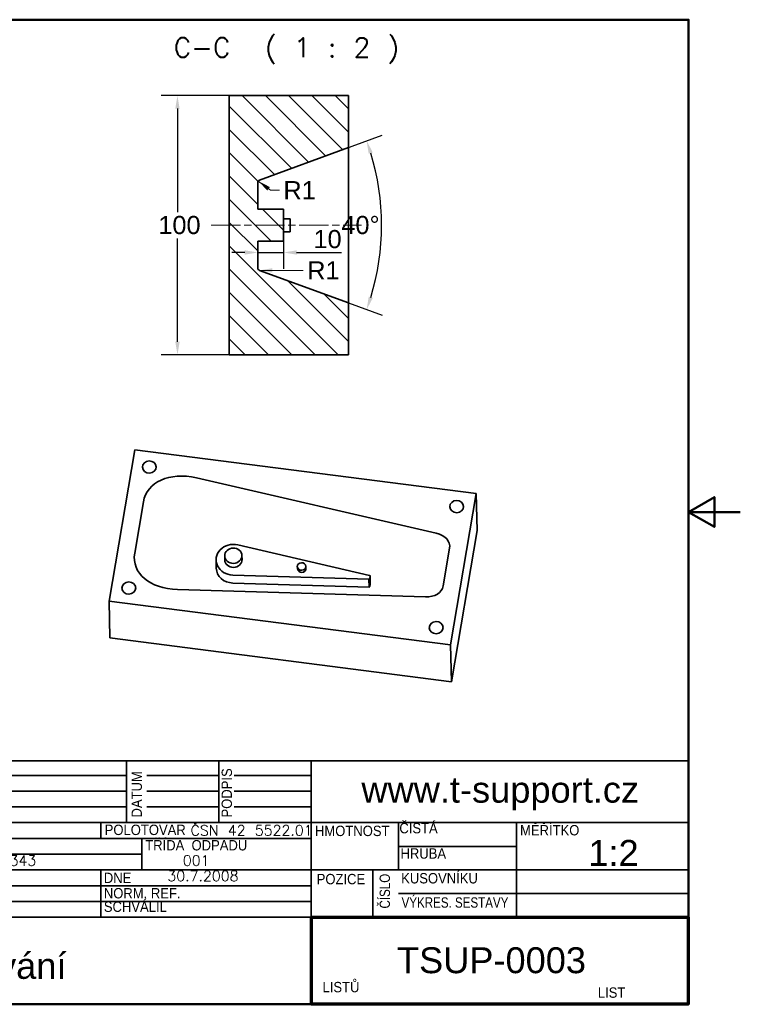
# Model space of a CAD drawing. Header units: millimetres. Extents: x 0 to 594, y 0 to 420.
# Tile 2 of 2: x 316 to 594, y 20 to 400. Entities that reach past the tile are written whole.
import ezdxf
from ezdxf.enums import TextEntityAlignment as Align

# ---------------------------------------------------------------- set-up
doc = ezdxf.new("R2010")
doc.units = ezdxf.units.MM
doc.header["$LTSCALE"] = 2
doc.linetypes.add('CHAIN', pattern=[0.3543, 0.2362, -0.0295, 0.0591, -0.0295])
for name, color, linetype, lineweight in [('_rafování', 1, 'Continuous', 9), ('Geometrie ná_rtu(skolni)', 51, 'Continuous', 35), ('Kóty(skolni)', 110, 'Continuous', 18), ('Osa(skolni)', 6, 'Continuous', 18), ('Ráme_ek_0', 51, 'Continuous', 50), ('Viditelné hrany(skolni)', 7, 'Continuous', 35), ('Zna_ky(skolni)', 4, 'Continuous', 18)]:
    doc.layers.add(name, color=color, linetype=linetype, lineweight=lineweight)
doc.styles.add('Aktuální-BSI', font='ARIAL.TTF')
doc.styles.get("Standard").update_dxf_attribs({"font": 'txt.shx'})
doc.styles.add('STANDARD-Arial', font='ARIAL.TTF')
doc.styles.add('STANDARDBigText', font='txt.shx')
doc.dimstyles.new('VÝCHOZÍ-ISO - Metoda 2b-skolni', dxfattribs={"dimscale": 2, "dimtxt": 3.5, "dimasz": 2.5, "dimexe": 3.175, "dimexo": 0, "dimgap": 0.762, "dimtad": 1, "dimtih": 1, "dimtoh": 1, "dimrnd": 1e-08, "dimtxsty": 'Aktuální-BSI', "dimcen": 0.09, "dimdle": 10, "dimclrd": 3, "dimclre": 3, "dimclrt": 7, "dimazin": 2, "dimtfac": 1, "dimtmove": 0, "dimatfit": 3, "dimfxl": 1, "dimtolj": 1, "dimlwd": 25, "dimlwe": 25, "dimarcsym": 0})
doc.dimstyles.new('VÝCHOZÍ-ISO - Metoda 2b-skolni$7', dxfattribs={"dimscale": 2, "dimtxt": 3.5, "dimasz": 2.5, "dimexe": 3.175, "dimexo": 0, "dimgap": 0.762, "dimtad": 1, "dimtih": 1, "dimtoh": 1, "dimrnd": 1e-08, "dimtxsty": 'Aktuální-BSI', "dimcen": 0.09, "dimdle": 10, "dimclrd": 3, "dimclre": 3, "dimclrt": 7, "dimazin": 2, "dimtfac": 1, "dimtmove": 0, "dimatfit": 3, "dimfxl": 1, "dimtolj": 1, "dimlwd": 15, "dimlwe": 25, "dimarcsym": 0})

# ---------------------------------------------------------------- blocks, each defined once
blk = doc.blocks.new('Borders Default Border')
at = {"layer": 'Ráme_ek_0', "color": 51, "true_color": 0xffff80, "flags": 128}
for points in [[(10, 10), (10, 200), (287, 200), (287, 10), (10, 10)], [(297, 105), (287, 105), (292, 107.89), (292, 102.11), (287, 105)]]:
    blk.add_lwpolyline(points, dxfattribs=at)
blk = doc.blocks.new('Title Blocks TECHSUP')
at = {"layer": 'Geometrie ná_rtu(skolni)'}
for p, q in [((28.74, 99.63), (28.74, 102.51)), ((28.74, 102.51), (193.76, 102.51)), ((38.65, 90.55), (38.65, 102.51)), ((85.23, 90.55), (85.23, 102.51)), ((103.06, 90.55), (103.06, 102.51)), ((120.9, 72.34), (120.9, 102.51)), ((193.76, 102.51), (193.76, 98.13)), ((28.74, 96.63), (28.74, 99.63)), ((32.7, 99.63), (38.65, 99.63)), ((42.61, 99.63), (85.23, 99.63)), ((89.19, 99.63), (103.06, 99.63)), ((106.04, 99.63), (120.9, 99.63)), ((193.76, 98.13), (193.76, 95.13)), ((28.74, 93.59), (28.74, 96.63)), ((32.7, 96.63), (38.65, 96.63)), ((42.61, 96.63), (85.23, 96.63)), ((89.19, 96.63), (103.06, 96.63)), ((106.04, 96.63), (120.9, 96.63)), ((193.76, 92.09), (193.76, 95.13)), ((28.74, 90.55), (28.74, 93.59)), ((32.7, 93.59), (38.65, 93.59)), ((42.61, 93.59), (85.23, 93.59)), ((89.19, 93.59), (103.06, 93.59)), ((106.04, 93.59), (120.9, 93.59)), ((193.76, 92.09), (193.76, 90.55)), ((28.74, 87.5), (28.74, 90.55)), ((28.74, 90.55), (193.76, 90.55)), ((80.27, 87.5), (80.27, 90.55)), ((137.75, 81.42), (137.75, 90.55)), ((160.54, 72.34), (160.54, 90.55)), ((193.76, 90.55), (193.76, 86)), ((28.74, 84.46), (28.74, 87.5)), ((28.74, 87.5), (120.9, 87.5)), ((42.61, 81.42), (42.61, 87.5)), ((88.2, 81.42), (88.2, 87.5)), ((137.75, 85.98), (160.54, 85.98)), ((193.76, 86), (193.76, 82.96)), ((28.74, 81.42), (28.74, 84.46)), ((42.61, 84.46), (88.2, 84.46)), ((193.76, 82.96), (193.76, 81.42)), ((28.74, 78.38), (28.74, 81.42)), ((28.74, 81.42), (193.76, 81.42)), ((80.27, 72.34), (80.27, 81.42)), ((132.79, 72.34), (132.79, 81.42)), ((193.76, 81.42), (193.76, 76.88)), ((28.74, 75.34), (28.74, 78.38)), ((28.74, 78.38), (120.9, 78.38)), ((137.75, 76.88), (160.54, 76.88)), ((160.54, 76.88), (193.76, 76.88)), ((193.76, 76.88), (193.76, 73.84)), ((28.74, 72.34), (28.74, 75.34)), ((28.74, 75.34), (120.9, 75.34)), ((28.74, 55.5), (28.74, 72.34)), ((28.74, 72.34), (120.9, 72.34)), ((193.76, 73.84), (193.76, 72.34)), ((28.74, 55.5), (120.9, 55.5))]:
    blk.add_line(p, q, dxfattribs=at)
at = {"layer": 'Geometrie ná_rtu(skolni)', "linetype": 'Continuous', "lineweight": 70}
for p, q in [((120.9, 72.34), (120.9, 55.5)), ((120.9, 72.34), (193.76, 72.34)), ((193.76, 55.5), (193.76, 72.34)), ((193.76, 55.5), (120.9, 55.5))]:
    blk.add_line(p, q, dxfattribs=at)
at = {"layer": 'Zna_ky(skolni)', "color": 7, "char_height": 2, "attachment_point": 1, "rotation": 90}
for s, insert, width in [('\\fArial|b0|i0;\\W0.90;\\H2.0000;ZMĚNA', (39.03, 91.54), 13.874), ('\\fArial|b0|i0;\\W0.90;\\H2.0000;DATUM', (86.23, 91.54), 11.892), ('\\fArial|b0|i0;\\W0.90;\\H2.0000;PODPIS', (103.61, 91.54), 11.892), ('\\fArial|b0|i0;\\W0.80;\\H2.0000;ČÍSLO', (134.12, 73.98), 9.91)]:
    blk.add_mtext(s, dxfattribs=dict(at, insert=insert, width=width))
at = {"layer": 'Zna_ky(skolni)', "color": 7, "insert": (130.61, 99.41), "char_height": 2.5, "width": 58.1352, "attachment_point": 1, "line_spacing_factor": 1.048621}
blk.add_mtext('\\fArial|b0|i0;\\H5.0038;www.t-support.cz\\P\\fArial|b1|i0;\\H5.0000; ', dxfattribs=at)
at = {"layer": 'Zna_ky(skolni)', "color": 7, "insert": (29.88, 91.54), "char_height": 2, "attachment_point": 1, "rotation": 90}
blk.add_mtext('\\fArial|b0|i0;\\W0.90;\\H2.0000;INDEX', dxfattribs=at)
at = {"layer": 'Zna_ky(skolni)', "color": 7, "char_height": 2, "attachment_point": 1}
for s, insert, width in [('\\fArial|b0|i0;\\W0.90;\\H2.0000;ROZMĚR ', (29.11, 90.54), 16.0581), ('\\fArial|b0|i0;\\W0.90;\\H2.0000;POLOTOVAR', (81.04, 90.16), 15.6463), ('ČSN 42 5522.01', (97.64, 90.06), 24.7096), ('\\fArial|b0|i0;\\W0.90;\\H2.0000;HMOTNOST', (121.64, 89.96), 16.847), ('\\fArial|b0|i0;\\W0.90;\\H2.0000;ČISTÁ', (137.93, 90.49), 16.847), ('\\fArial|b0|i0;\\W0.90;\\H2.0000;MĚŘÍTKO', (161.23, 90.09), 17.838), ('\\fArial|b0|i0;\\W0.90;\\H2.0000;MATERIÁL', (29.73, 87.21), 12.5716), ('\\fArial|b0|i0;\\W0.90;\\H2.0000;VÝCHOZÍ', (43.27, 87.49), 14.865), ('\\fArial|b0|i0;\\W0.90;\\H2.0000;TŘÍDA  ODPADU', (88.87, 87.19), 20.433), ('\\fArial|b0|i0;\\W0.90;\\H2.0000;HRUBÁ', (138.15, 85.6), 15.856), ('\\fArial|b0|i0;\\W0.90;\\H2.0000;KONEČNÝ', (43.25, 84.52), 13.874), ('11 343', (57.48, 84.24), 16.847), ('\\fArial|b0|i0;\\W0.90;\\H2.0000;VYPRAC.', (29.5, 80.96), 11.0366), ('\\fArial|b0|i0;\\W0.90;\\H2.0000;DNE', (80.88, 80.9), 14.865), ('\\fArial|b0|i0;\\W0.90;\\H2.0000;POZICE', (121.97, 80.66), 12.883), ('\\fArial|b0|i0;\\W0.90;\\H2.0000;KUSOVNÍKU', (138.28, 80.82), 14.8079), ('\\fArial|b0|i0;\\W0.90;\\H2.0000;PŘEZK.', (29.65, 78.44), 11.892), ('\\fArial|b0|i0;\\W0.90;\\H2.0000;NORM. REF.', (80.88, 77.93), 14.8034), ('\\fArial|b0|i0;\\W0.80;\\H2.0000;VÝKRES. SESTAVY', (138.36, 76.14), 23.784), ('\\fArial|b0|i0;\\W0.90;\\H2.0000;TECHNOL.', (29.5, 74.94), 12.883), ('\\fArial|b0|i0;\\W0.90;\\H2.0000;SCHVÁLIL', (80.88, 75.33), 16.847), ('\\fArial|b0|i0;\\W0.90;\\H2.0000;NÁZEV', (29.65, 71.2), 12.883), ('\\fArial|b0|i0;\\W0.90;\\H2.0000;LISTŮ', (123.1, 59.82), 19.82), ('\\fArial|b0|i0;\\W0.90;\\H2.0000;LIST', (176.25, 58.76), 20.811)]:
    blk.add_mtext(s, dxfattribs=dict(at, insert=insert, width=width))
at = {"layer": 'Zna_ky(skolni)', "color": 7}
for tag, height, p in [('Rozměr', 2, (42.61, 90.18)), ('Čistá', 2.5, (147.66, 89.19)), ('Výchozí', 2, (57.57, 86.32)), ('Hrubá', 2, (147.66, 85.23)), ('Třída_odpadu', 2, (96.13, 84.24)), ('Vypracoval', 2, (45.59, 81.26)), ('Dne', 2, (93.15, 81.26)), ('Pozice', 2.5, (122.88, 77.3)), ('Číslo_sestavy', 2, (164.51, 76.31))]:
    blk.add_attdef(tag, text='', height=height, dxfattribs=at).set_placement(p, align=Align.TOP_LEFT)
at = {"layer": 'Zna_ky(skolni)', "color": 7, "style": 'STANDARD-Arial'}
for tag, p in [('Měřítko', (174.42, 87.21)), ('TSUP-0001', (137.47, 66.5)), ('Název', (42.61, 65.41))]:
    blk.add_attdef(tag, text='', height=5, dxfattribs=at).set_placement(p, align=Align.TOP_LEFT)
blk = doc.blocks.new('*D15')
at = {"layer": 'Defpoints', "color": 0, "linetype": 'Continuous'}
for p in [(408.33, 338.11), (360.75, 320.68), (454.84, 309.62), (442.67, 290.68)]:
    blk.add_point(p, dxfattribs=at)
at = {"layer": 'Kóty(skolni)', "color": 3, "linetype": 'Continuous', "lineweight": 25}
for p, q in [((408.33, 338.11), (455.67, 355.44)), ((442.67, 290.68), (455.67, 285.92))]:
    blk.add_line(p, q, dxfattribs=at)
blk.add_arc((360.75, 320.68), 94.74, 342.911, 17.089, dxfattribs=at)
at = {"layer": 'Kóty(skolni)', "color": 3, "linetype": 'Continuous'}
for points in [[(450.52, 348.26), (452.09, 348.79), (449.71, 353.26)], [(452.09, 292.58), (450.52, 293.11), (449.71, 288.1)]]:
    blk.add_solid(points, dxfattribs=at)
at = {"layer": 'Kóty(skolni)', "color": 7, "linetype": 'Continuous', "lineweight": 25, "insert": (439.95, 324.26), "char_height": 7, "attachment_point": 1, "style": 'Aktuální-BSI'}
blk.add_mtext('\\A1;40°', dxfattribs=at)
blk = doc.blocks.new('*D16')
at = {"layer": 'Defpoints', "color": 0, "linetype": 'Continuous'}
for p in [(407.67, 314.51), (417.67, 314.51), (417.67, 310.16)]:
    blk.add_point(p, dxfattribs=at)
at = {"layer": 'Kóty(skolni)', "color": 3, "linetype": 'Continuous', "lineweight": 25}
for p, q in [((407.67, 314.51), (407.67, 303.81)), ((417.67, 314.51), (417.67, 303.81)), ((402.67, 310.16), (397.67, 310.16)), ((407.67, 310.16), (417.67, 310.16)), ((422.67, 310.16), (440.06, 310.16))]:
    blk.add_line(p, q, dxfattribs=at)
at = {"layer": 'Kóty(skolni)', "color": 3, "linetype": 'Continuous'}
for points in [[(402.67, 310.99), (402.67, 309.32), (407.67, 310.16)], [(422.67, 310.99), (422.67, 309.32), (417.67, 310.16)]]:
    blk.add_solid(points, dxfattribs=at)
at = {"layer": 'Kóty(skolni)', "color": 7, "linetype": 'Continuous', "lineweight": 25, "insert": (429.19, 318.83), "char_height": 7, "attachment_point": 1, "style": 'Aktuální-BSI'}
blk.add_mtext('\\A1;10', dxfattribs=at)
blk = doc.blocks.new('*D24')
at = {"layer": 'Defpoints', "color": 0, "linetype": 'Continuous'}
for p in [(396.67, 370.68), (376.67, 270.68), (396.67, 270.68)]:
    blk.add_point(p, dxfattribs=at)
at = {"layer": 'Kóty(skolni)', "color": 3, "linetype": 'Continuous', "lineweight": 25}
for p, q in [((396.67, 370.68), (370.32, 370.68)), ((376.67, 365.68), (376.67, 325.78)), ((376.67, 275.68), (376.67, 315.58)), ((396.67, 270.68), (370.32, 270.68))]:
    blk.add_line(p, q, dxfattribs=at)
at = {"layer": 'Kóty(skolni)', "color": 3, "linetype": 'Continuous'}
for points in [[(375.84, 365.68), (377.5, 365.68), (376.67, 370.68)], [(375.84, 275.68), (377.5, 275.68), (376.67, 270.68)]]:
    blk.add_solid(points, dxfattribs=at)
at = {"layer": 'Kóty(skolni)', "color": 7, "linetype": 'Continuous', "lineweight": 25, "insert": (369.28, 324.26), "char_height": 7, "attachment_point": 1, "style": 'Aktuální-BSI'}
blk.add_mtext('\\A1;100', dxfattribs=at)

msp = doc.modelspace()

# ---------------------------------------------------------------- hatches: boundary and pattern name
at = {"layer": '_rafování'}
h = msp.add_hatch(dxfattribs=at)
h.set_pattern_fill('ANSI31', color=256, scale=50.8, angle=-90, style=0)
h.set_pattern_definition([(315, (0, 0), (4.49013, 4.49013), [])])
edge = h.paths.add_edge_path()
edge.add_line((442.67, 350.683), (442.67, 370.683))
edge.add_line((442.67, 370.683), (396.67, 370.683))
edge.add_line((396.67, 370.683), (396.67, 270.683))
edge.add_line((396.67, 270.683), (442.67, 270.683))
edge.add_line((442.67, 270.683), (442.67, 290.683))
edge.add_line((442.67, 290.683), (408.328, 303.259))
edge.add_ellipse((408.67, 304.205), major_axis=(0, -1.006), ratio=0.9938837, start_angle=270, end_angle=340.11271, ccw=False)
edge.add_line((407.67, 304.205), (407.67, 314.51))
edge.add_line((407.67, 314.51), (417.67, 314.51))
edge.add_line((417.67, 314.51), (417.67, 326.856))
edge.add_line((417.67, 326.856), (407.67, 326.856))
edge.add_line((407.67, 326.856), (407.67, 337.161))
edge.add_ellipse((408.67, 337.161), major_axis=(0, 1.006), ratio=0.9938837, start_angle=19.88729, end_angle=90, ccw=False)
edge.add_line((408.328, 338.106), (442.67, 350.683))

# ---------------------------------------------------------------- linework, layer by layer
at = {"layer": 'Osa(skolni)', "linetype": 'CHAIN', "ltscale": 23.990969}
msp.add_line((389.67, 320.683), (447.67, 320.683), dxfattribs=at)
at = {"layer": 'Viditelné hrany(skolni)'}
for p, q in [((442.67, 370.683), (396.67, 370.683)), ((396.67, 370.683), (396.67, 270.683)), ((442.67, 350.683), (442.67, 370.683)), ((408.328, 338.106), (442.67, 350.683)), ((442.67, 350.683), (442.67, 341.699)), ((442.67, 333.181), (442.67, 341.699)), ((407.67, 326.856), (407.67, 337.161)), ((442.67, 333.181), (442.67, 308.185)), ((417.67, 326.856), (407.67, 326.856)), ((417.67, 314.51), (417.67, 326.856)), ((417.67, 323.183), (420.17, 323.183)), ((420.17, 323.183), (420.17, 318.183)), ((417.67, 318.183), (420.17, 318.183)), ((407.67, 304.205), (407.67, 314.51)), ((407.67, 314.51), (417.67, 314.51)), ((442.67, 299.667), (442.67, 308.185)), ((442.67, 290.683), (408.328, 303.259)), ((442.67, 299.667), (442.67, 290.683)), ((442.67, 270.683), (442.67, 290.683)), ((396.67, 270.683), (442.67, 270.683)), ((350.301, 175.647), (360.204, 234.041)), ((360.204, 234.041), (492.052, 217.09)), ((383.992, 223.156), (476.559, 201.788)), ((492.052, 217.09), (482.148, 158.697)), ((492.052, 217.09), (492.342, 202.817)), ((360.162, 194.076), (363.527, 213.917)), ((482.439, 144.423), (492.342, 202.817)), ((399.973, 197.288), (450.839, 185.546)), ((481.746, 196.039), (479.27, 181.443)), ((391.659, 188.34), (391.595, 191.442)), ((394.928, 191.51), (394.897, 193.062)), ((401.593, 191.646), (401.562, 193.197)), ((422.964, 188.154), (422.948, 188.93)), ((426.297, 188.222), (426.281, 188.998)), ((450.58, 184.122), (398.004, 185.681)), ((450.643, 181.019), (398.068, 182.578)), ((450.643, 181.019), (450.58, 184.122)), ((451.072, 185.221), (450.928, 184.374)), ((451.138, 182.168), (451.075, 185.271)), ((472.397, 177.244), (376.687, 180.082)), ((451.135, 182.119), (450.991, 181.271)), ((482.148, 158.697), (350.301, 175.647)), ((350.301, 175.647), (350.591, 161.374)), ((350.591, 161.374), (482.439, 144.423)), ((482.148, 158.697), (482.439, 144.423))]:
    msp.add_line(p, q, dxfattribs=at)
for centre, major_axis, ratio, start_param, end_param in [((408.67, 337.161), (0, 1.006), 0.9938837, 0.3490659, 1.5707963), ((408.67, 304.205), (0, -1.006), 0.9938837, 4.712389, 5.9341195), ((384.31, 206.84), (-19.721, 10.261), 0.6883961, 5.0715139, 6.5014927), ((472.966, 196.121), (8.808, 1.085), 0.6660649, 6.086563, 7.3533584), ((398.261, 191.578), (-6.665, -0.136), 0.8850353, 4.4346122, 7.7975193), ((382.408, 195.622), (-22.066, -5.912), 0.6519555, 5.9928182, 7.422797), ((398.261, 191.578), (3.333, 0.068), 0.8850353, 3.1415927, 6.2831853), ((398.324, 188.475), (-6.665, -0.136), 0.8850353, 0, 1.514334), ((424.63, 188.188), (1.666, 0.034), 0.8850353, 3.1415927, 6.2831853), ((450.598, 184.417), (0.333, 0.007), 0.8850353, 4.6378531, 6.1160657), ((450.742, 185.264), (0.333, 0.007), 0.8850353, 6.1160657, 7.5406263), ((450.662, 181.314), (0.333, 0.007), 0.8850353, 4.6378531, 6.1160657), ((450.805, 182.161), (0.333, 0.007), 0.8850353, 6.1160657, 6.2831853), ((470.838, 183.574), (8.278, -2.748), 0.689499, 5.1219378, 6.3887332)]:
    msp.add_ellipse(centre, major_axis=major_axis, ratio=ratio, start_param=start_param, end_param=end_param, dxfattribs=at)
for centre, major_axis in [((365.806, 227.354), (-2.666, -0.054)), ((484.469, 212.099), (-2.666, -0.054)), ((398.229, 193.129), (-3.333, -0.068)), ((424.615, 188.964), (-1.666, -0.034)), ((357.883, 180.639), (-2.666, -0.054)), ((476.546, 165.383), (-2.666, -0.054))]:
    msp.add_ellipse(centre, major_axis=major_axis, ratio=0.8850353, dxfattribs=at)

# ---------------------------------------------------------------- block references
at = {"xscale": 2, "yscale": 2, "zscale": 2}
msp.add_blockref('Borders Default Border', (0, 0), dxfattribs=at)
msp.add_blockref('Title Blocks TECHSUP', (186.488, -90.992), dxfattribs=at).add_auto_attribs({'Název': 'Frézování', 'TSUP-0001': 'TSUP-0003', 'Rozměr': '100x50-210', 'Výchozí': '-', 'Vypracoval': 't-support', 'Dne': '30.7.2008', 'Měřítko': '1:2', 'Třída_odpadu': '001'})

# ---------------------------------------------------------------- texts
at = {"layer": 'Zna_ky(skolni)', "color": 7, "insert": (375.227, 383.025), "char_height": 7.5, "attachment_point": 7, "style": 'STANDARDBigText'}
msp.add_mtext('C-C  ( 1 : 2 )', dxfattribs=at)
at = {"layer": 'Zna_ky(skolni)', "color": 7, "char_height": 7, "width": 12.50076, "attachment_point": 1, "style": 'Aktuální-BSI'}
for insert in [(417.576, 337.706), (426.777, 306.759)]:
    msp.add_mtext('{R1}', dxfattribs=dict(at, insert=insert))

# ---------------------------------------------------------------- dimensions: what is measured, and where the dimension line sits
at = {"layer": 'Kóty(skolni)', "color": 3, "linetype": 'Continuous', "lineweight": 25, "true_color": 0x00ff00}
for base, p1, p2, angle, override, picture, middle in [((376.67, 270.683), (396.67, 370.683), (396.67, 270.683), 90, {"dimdec": 2, "dimtp": 0, "dimtm": 0, "dimtdec": 2, "dimatfit": 2}, '*D24', (376.67, 320.683)), ((417.67, 310.156), (407.67, 314.51), (417.67, 314.51), 180, {"dimtih": 0, "dimtoh": 0, "dimdec": 2, "dimtp": 0, "dimtm": 0, "dimtdec": 2, "dimatfit": 2}, '*D16', (433.866, 310.156))]:
    dim = msp.add_linear_dim(base=base, p1=p1, p2=p2, angle=angle, dimstyle='VÝCHOZÍ-ISO - Metoda 2b-skolni', override=override, dxfattribs=at)
    dim.commit()
    dim.dimension.update_dxf_attribs({"geometry": picture, "text_midpoint": middle, "dimtype": 160})
dim = msp.add_angular_dim_3p(base=(454.84, 309.622), center=(360.75, 320.683), p1=(442.67, 290.683), p2=(408.328, 338.106), dimstyle='VÝCHOZÍ-ISO - Metoda 2b-skolni', override={"dimtad": 2, "dimadec": 0, "dimtp": 0, "dimtm": 0, "dimtdec": 2}, dxfattribs=at)
dim.commit()
dim.dimension.update_dxf_attribs({"geometry": '*D15', "text_midpoint": (455.488, 320.683), "dimtype": 165})

# ---------------------------------------------------------------- leaders
at = {"layer": 'Zna_ky(skolni)', "color": 3, "linetype": 'Continuous', "lineweight": 18, "true_color": 0x00ff00, "annotation_type": 0, "has_hookline": 1, "hookline_direction": 1, "text_width": 9.937}
for points in [[(407.851, 337.738), (412.576, 334.206), (416.052, 334.206)], [(408.328, 303.259), (421.777, 303.259), (425.253, 303.259)]]:
    msp.add_leader(points, dimstyle='VÝCHOZÍ-ISO - Metoda 2b-skolni$7', override={"dimtad": 0}, dxfattribs=at)

doc.saveas('drawing.dxf')
